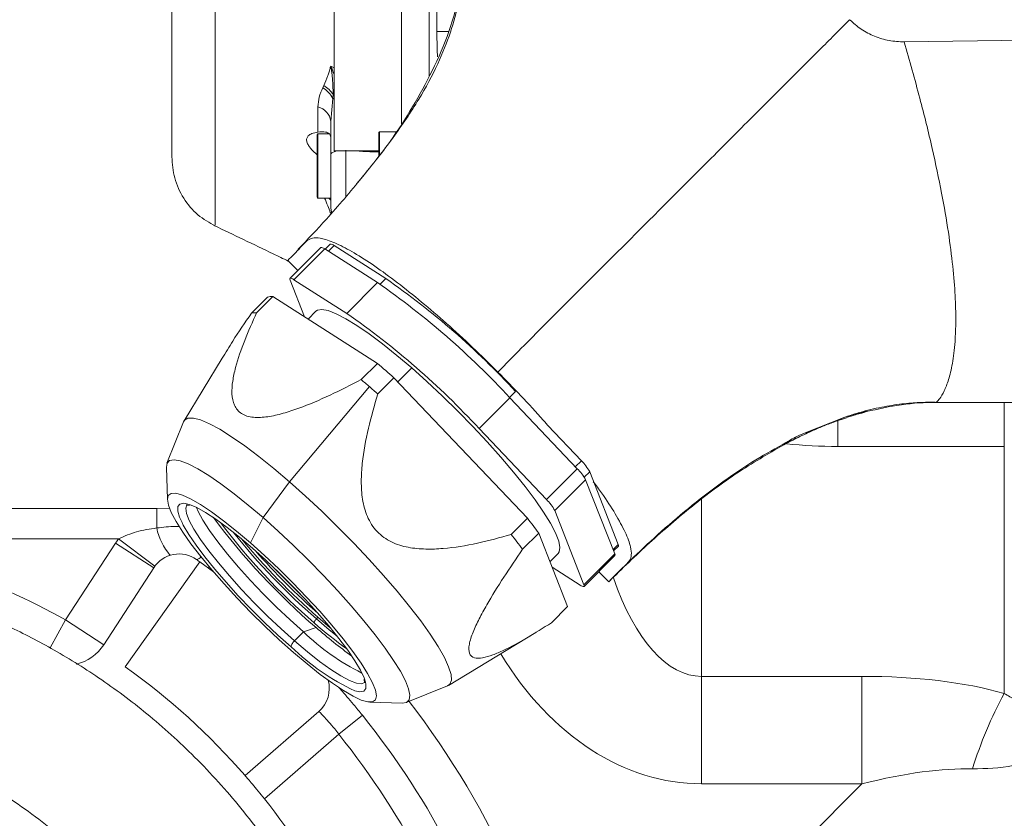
# Model space of a CAD drawing. Header units: millimetres. Extents: x 51337 to 61814, y -21781 to -12277.
# Tile 123 of 256: x 55262 to 55392, y -14553 to -14448. Entities that reach past the tile are written whole.
import ezdxf

# ---------------------------------------------------------------- set-up
doc = ezdxf.new("R2010")
doc.units = ezdxf.units.MM
doc.header["$LTSCALE"] = 0.3175
for name, color, linetype, lineweight in [('1轮廓实线层', 7, 'Continuous', 18), ('7标注层', 4, 'Continuous', 13), ('sub', 1, 'Continuous', 18), ('粗实线', 7, 'Continuous', 18)]:
    doc.layers.add(name, color=color, linetype=linetype, lineweight=lineweight)
doc.styles.add('标准汉字', font='gbenor.shx', dxfattribs={"bigfont": 'gbcbig.shx'})
doc.dimstyles.new('M1：18.5', dxfattribs={"dimscale": 18.5, "dimtxt": 3.5, "dimasz": 2.5, "dimexe": 2, "dimexo": 0, "dimgap": 1.5, "dimtad": 1, "dimdec": 4, "dimdsep": 46, "dimtxsty": '标准汉字', "dimcen": 5, "dimdle": 5, "dimclrd": 1, "dimclre": 1, "dimclrt": 256, "dimadec": 4, "dimazin": 2, "dimtfac": 1, "dimtdec": 4, "dimtmove": 2, "dimatfit": 3, "dimfxl": 1, "dimfrac": 2, "dimtolj": 1, "dimarcsym": 0})

# ---------------------------------------------------------------- blocks, each defined once
blk = doc.blocks.new('*D8')
at = {"layer": '7标注层', "color": 1, "lineweight": -2, "ltscale": 30, "transparency": 16777216}
blk.add_arc((55222.94, -15367.21), 314.86, 303.4237, 81.5763, dxfattribs=at)
at = {"layer": '7标注层', "color": 1, "lineweight": 18, "transparency": 16777216}
for points in [[(55269.64, -15048.05), (55268.5, -15063.43), (55222.94, -15052.34)], [(55392.62, -15623.27), (55400.14, -15636.73), (55356.01, -15652.57)]]:
    blk.add_solid(points, dxfattribs=at)
at = {"layer": 'Defpoints', "color": 0, "lineweight": 18, "transparency": 16777216}
for p in [(55222.94, -14503.48), (55530.35, -15299.06), (55222.94, -15367.21), (55222.94, -15491.87), (55544.13, -16056)]:
    blk.add_point(p, dxfattribs=at)
at = {"layer": '7标注层', "transparency": 16777216, "insert": (55589.05, -15286.05), "char_height": 64.75, "attachment_point": 5, "rotation": 282.5, "style": '标准汉字'}
blk.add_mtext('\\A1;155%%d', dxfattribs=at)
blk = doc.blocks.new('*D9')
at = {"layer": '7标注层', "color": 1, "lineweight": -2, "ltscale": 30, "transparency": 16777216}
blk.add_arc((55409.45, -14407.21), 236.69, 285.2137, 348.7863, dxfattribs=at)
at = {"layer": '7标注层', "color": 1, "lineweight": 18, "transparency": 16777216}
for points in [[(55649.29, -14453.99), (55633.95, -14452.48), (55646.14, -14407.21)], [(55470.27, -14628), (55472.85, -14643.2), (55425.96, -14643.32)]]:
    blk.add_solid(points, dxfattribs=at)
at = {"layer": 'Defpoints', "color": 0, "lineweight": 18, "transparency": 16777216}
for p in [(55222.94, -14407.21), (56304.94, -14407.21), (55582.55, -14568.63), (55422.46, -14593.26), (55497.93, -15672.62)]:
    blk.add_point(p, dxfattribs=at)
at = {"layer": '7标注层', "transparency": 16777216, "insert": (55538.58, -14527.62), "char_height": 64.75, "attachment_point": 5, "rotation": 47, "style": '标准汉字'}
blk.add_mtext('\\A1;86%%d', dxfattribs=at)
blk = doc.blocks.new('*D22')
at = {"layer": '7标注层', "color": 1, "lineweight": -2, "ltscale": 30, "transparency": 16777216}
for p, q in [((55222.94, -13506.88), (57572.12, -13506.88)), ((57535.12, -13553.13), (57535.12, -15320.96)), ((57083.27, -15367.21), (57572.12, -15367.21))]:
    blk.add_line(p, q, dxfattribs=at)
at = {"layer": '7标注层', "color": 1, "lineweight": 18, "transparency": 16777216}
for points in [[(57542.83, -13553.13), (57527.41, -13553.13), (57535.12, -13506.88)], [(57527.41, -15320.96), (57542.83, -15320.96), (57535.12, -15367.21)]]:
    blk.add_solid(points, dxfattribs=at)
at = {"layer": 'Defpoints', "color": 0, "lineweight": 18, "transparency": 16777216}
for p in [(55222.94, -13506.88), (57083.27, -15367.21), (57535.12, -15367.21)]:
    blk.add_point(p, dxfattribs=at)
at = {"layer": '7标注层', "transparency": 16777216, "insert": (57474.99, -14437.04), "char_height": 64.75, "attachment_point": 5, "rotation": 90, "style": '标准汉字'}
blk.add_mtext('\\A1;1860.3', dxfattribs=at)

msp = doc.modelspace()

# ---------------------------------------------------------------- linework, layer by layer
at = {"layer": '1轮廓实线层', "ltscale": 30}
for points in [[(55317.05067, -14452.5615), (55317.00011, -14451.63605), (55316.94446, -14449.20784)], [(55303.20056, -14458.03791), (55303.30186, -14458.08071), (55303.37779, -14458.10774)], [(55302.94446, -14465.435), (55302.98289, -14465.32686), (55303.0967, -14465.22288), (55303.28152, -14465.12705), (55303.53024, -14465.04305), (55303.74635, -14464.99117)], [(55302.94446, -14472.4593), (55302.98289, -14472.84948), (55303.07028, -14473.1575)], [(55301.62266, -14477.75047), (55301.62661, -14477.7468), (55301.68062, -14477.72657), (55301.76168, -14477.7348), (55301.86841, -14477.77134), (55301.99898, -14477.83557), (55302.15116, -14477.92639)], [(55302.87084, -14477.30722), (55302.8748, -14477.30356), (55302.9288, -14477.28333), (55303.00986, -14477.29155), (55303.11659, -14477.32809), (55303.24716, -14477.39232), (55303.39934, -14477.48315)], [(55297.56839, -14482.03776), (55297.53761, -14481.93615), (55297.53521, -14481.86052), (55297.56123, -14481.81218), (55297.61524, -14481.79195), (55297.6963, -14481.80018), (55297.80303, -14481.83672), (55297.9336, -14481.90095), (55298.08578, -14481.99177)], [(55300.97689, -14486.1564), (55301.17431, -14486.01758), (55301.76813, -14485.91846), (55302.60195, -14486.07558), (55303.66263, -14486.48646), (55304.93342, -14487.1446), (55306.3943, -14488.03965), (55308.02223, -14489.15747), (55309.79152, -14490.48045), (55311.67429, -14491.98771), (55313.64083, -14493.65549)], [(55313.64083, -14493.65549), (55315.66013, -14495.45748), (55317.70035, -14497.36527), (55319.7293, -14499.34877), (55321.71501, -14501.3767), (55323.62614, -14503.41707), (55325.43255, -14505.43772), (55327.10577, -14507.40676), (55328.6194, -14509.29316), (55329.94957, -14511.06715), (55331.07531, -14512.70077), (55331.97885, -14514.16824), (55332.64595, -14515.44644), (55333.0661, -14516.51519), (55333.23266, -14517.35764), (55333.143, -14517.96052), (55332.99597, -14518.17548)], [(55283.49145, -14500.78691), (55283.61943, -14500.56824), (55284.07775, -14500.29396), (55284.78506, -14500.27787), (55285.73104, -14500.5202), (55286.90191, -14501.01742), (55288.28059, -14501.76228), (55289.84698, -14502.74391), (55291.57823, -14503.94801), (55293.44911, -14505.357), (55295.43232, -14506.95036), (55297.49895, -14508.70483)], [(55281.21965, -14506.76966), (55281.31029, -14506.21807), (55281.65122, -14505.86791), (55282.23896, -14505.76981), (55283.06424, -14505.92532), (55284.11406, -14506.33199), (55285.37184, -14506.9834), (55286.81776, -14507.86928), (55288.42902, -14508.97566), (55290.1802, -14510.28509), (55292.04368, -14511.77692), (55293.99009, -14513.42762)], [(55297.49895, -14508.70483), (55299.61886, -14510.59484), (55301.76114, -14512.59283), (55303.89455, -14514.66966), (55305.98798, -14516.79505), (55308.0109, -14518.938), (55309.93382, -14521.06727), (55311.72869, -14523.1518), (55313.36934, -14525.1612), (55314.83185, -14527.06616), (55316.09488, -14528.83892), (55317.14003, -14530.45361), (55317.95205, -14531.88669), (55318.5191, -14533.11727), (55318.83291, -14534.12739), (55318.8889, -14534.90234), (55318.68627, -14535.4308), (55318.36546, -14535.66092)], [(55298.00496, -14531.22304), (55296.13844, -14529.55388), (55294.25373, -14527.78108), (55292.38594, -14525.93768), (55290.56985, -14524.05801), (55288.8393, -14522.17708), (55287.22653, -14520.32994), (55285.76157, -14518.55098), (55284.47173, -14516.87336), (55283.38102, -14515.32831), (55282.50976, -14513.94463), (55281.87418, -14512.74809), (55281.48613, -14511.76097), (55281.35283, -14511.00167), (55281.47676, -14510.48433), (55281.85562, -14510.21858), (55282.48235, -14510.20938), (55283.34527, -14510.4569), (55284.42831, -14510.95653), (55285.71129, -14511.69895), (55287.17032, -14512.67035), (55288.77821, -14513.85262), (55290.50502, -14515.22374), (55292.31857, -14516.75817)], [(55283.29037, -14514.08741), (55282.97102, -14513.37826), (55282.73007, -14512.55772), (55282.7422, -14511.96992), (55283.00715, -14511.62683), (55283.51953, -14511.53543), (55283.88872, -14511.59003)], [(55298.14075, -14529.70606), (55296.37541, -14528.12343), (55294.5947, -14526.43675), (55292.83839, -14524.68368), (55291.14573, -14522.90339), (55289.55451, -14521.13564), (55288.1003, -14519.41994), (55286.81556, -14517.79459), (55285.729, -14516.29591), (55284.8649, -14514.95738), (55284.24255, -14513.8089), (55283.87586, -14512.87612), (55283.77301, -14512.17988), (55283.93632, -14511.73573), (55283.96691, -14511.70586)], [(55283.88872, -14511.59003), (55284.26892, -14511.69757), (55285.24006, -14512.10997), (55286.41317, -14512.76423), (55287.76437, -14513.64702), (55289.26617, -14514.74038), (55290.88799, -14516.02204), (55292.5968, -14517.46593)], [(55299.32695, -14528.51986), (55297.56161, -14526.93724), (55295.78089, -14525.25055), (55294.02459, -14523.49748), (55292.33192, -14521.71719), (55290.74071, -14519.94945), (55289.28649, -14518.23374), (55288.00175, -14516.6084), (55286.9152, -14515.10972), (55286.05109, -14513.77119), (55285.42874, -14512.6227), (55285.19763, -14512.08897)], [(55297.72673, -14530.51528), (55295.9657, -14528.93858), (55294.1883, -14527.26115), (55292.43072, -14525.51713), (55290.72874, -14523.74205), (55289.117, -14521.97202), (55287.62831, -14520.24309), (55286.29298, -14518.59044), (55285.1382, -14517.04773), (55284.18747, -14515.64635), (55283.46014, -14514.41484), (55283.29037, -14514.08741)], [(55293.99009, -14513.42762), (55295.98871, -14515.21116), (55298.00804, -14517.09942), (55300.01623, -14519.06261), (55301.9816, -14521.06977), (55303.87316, -14523.08926), (55305.66108, -14525.08921), (55307.31717, -14527.03809), (55308.8153, -14528.90517), (55310.13185, -14530.66101), (55311.24606, -14532.2779), (55312.14035, -14533.73035), (55312.80062, -14534.99545), (55313.21647, -14536.05326), (55313.38132, -14536.88709), (55313.29258, -14537.48379), (55312.95166, -14537.83395), (55312.38271, -14537.93273)], [(55292.31857, -14516.75817), (55294.18509, -14518.42733), (55296.0698, -14520.20013), (55297.93759, -14522.04353), (55299.75368, -14523.9232), (55301.48423, -14525.80413), (55303.097, -14527.65127), (55304.56196, -14529.43023), (55305.8518, -14531.10785), (55306.94251, -14532.6529), (55307.81377, -14534.03658), (55308.44935, -14535.23312), (55308.8374, -14536.22024), (55308.9707, -14536.97954), (55308.84677, -14537.49688), (55308.46791, -14537.76263), (55307.84118, -14537.77183), (55306.97826, -14537.52431), (55305.89522, -14537.02469), (55304.61224, -14536.28226), (55303.15321, -14535.31086), (55301.54532, -14534.12859), (55299.81851, -14532.75747), (55298.00496, -14531.22304)], [(55292.5968, -14517.46593), (55294.35783, -14519.04263), (55296.13523, -14520.72006), (55297.89281, -14522.46408), (55299.59479, -14524.23916), (55301.20653, -14526.00919), (55302.69522, -14527.73812), (55304.03055, -14529.39077), (55305.18533, -14530.93348), (55306.13606, -14532.33486), (55306.86339, -14533.56637), (55307.35251, -14534.60295), (55307.5374, -14535.1606)], [(55336.40447, -14522.29412), (55336.43526, -14522.39573), (55336.43766, -14522.47135), (55336.41163, -14522.51969), (55336.35763, -14522.53992), (55336.27657, -14522.5317), (55336.16984, -14522.49516), (55336.03927, -14522.43093), (55335.88709, -14522.34011)], [(55303.78318, -14529.07566), (55302.74922, -14528.25134), (55301.03869, -14526.80813)], [(55307.40771, -14535.22426), (55307.0125, -14535.37653), (55306.33372, -14535.29258), (55305.41711, -14534.94443), (55304.28315, -14534.33984), (55302.95718, -14533.49233), (55301.46881, -14532.42083), (55299.85129, -14531.14927), (55298.14075, -14529.70606)], [(55307.5374, -14535.1606), (55307.59346, -14535.42349), (55307.58133, -14536.01129), (55307.31638, -14536.35438), (55306.804, -14536.44578), (55306.11988, -14536.30492)]]:
    msp.add_lwpolyline(points, dxfattribs=at)
for centre, radius, start, end in [((55300.08712, -14459.62926), 3.49656, 27.0725597, 58.8524115), ((55300.76914, -14461.31561), 2.18903, 6.4150925, 77.1901928), ((55301.24446, -14462.8093), 0.1, 90, 180), ((55309.40446, -14462.55784), 0.1, 90, 180), ((55301.24446, -14471.1093), 0.1, 180, 270), ((55250.89621, -14567.2848), 104.01738, 42.687955, 55.2312917), ((55248.59112, -14569.57006), 106.14019, 42.687955, 55.2312917), ((55295.1075, -14486.07344), 1.86114, 84.3100052, 105.8493883), ((55292.96783, -14488.21311), 1.86114, 84.3100052, 105.8493883), ((55244.52575, -14573.63544), 106.14019, 42.687955, 55.2312917), ((55223.00818, -14594.16274), 132.80299, 48.3360835, 49.5831632), ((55223.58845, -14593.14291), 128.63405, 48.9561098, 49.5931305), ((55218.12251, -14599.42285), 136.95957, 48.3456752, 48.95661), ((55369.94446, -14435.01397), 69, 264.3636344, 270), ((55331.92026, -14510.20032), 5.95784, 28.3314973, 46.0691723), ((55331.37172, -14511.25262), 5.95784, 28.3314973, 46.0691723), ((55327.30634, -14515.318), 5.95784, 28.3314973, 46.0691723), ((55359.57635, -14459.59555), 90.00999, 216.7257642, 229.4070663), ((55355.67108, -14463.58891), 84.12989, 216.8824573, 229.2630439), ((55264.48782, -14563.96286), 81.8466, 36.3392565, 38.0614131), ((55287.97633, -14513.09459), 8.2099, 191.953735, 220.3291148), ((55356.90772, -14462.29665), 85.34096, 218.454158, 229.1063719), ((55262.34815, -14566.10253), 81.8466, 36.3392565, 38.0614131), ((55222.94446, -14607.20784), 92, 60.7393352, 81.5445274), ((55282.89969, -14522.22919), 10, 142.9770115, 147), ((55358.66405, -14460.51221), 87.53221, 219.5666052, 229.0164471), ((55340.752, -14517.08057), 0.21768, 332.1802192, 33.555265), ((55282.89969, -14522.22919), 4, 54.7957725, 147), ((55363.06358, -14456.08879), 93.37772, 221.3861527, 228.6138472), ((55340.28844, -14518.34906), 0.21768, 332.1802192, 33.555265), ((55285.02021, -14518.00307), 0.9755, 280.9588603, 322.6931793), ((55222.94446, -14607.20784), 108, 54.5, 54.7957725), ((55369.37353, -14449.77884), 101.99224, 223.6759986, 226.3240013), ((55338.95643, -14483.97542), 57.77852, 228.6293123, 234.092745), ((55320.93197, -14505.98929), 31.21544, 226.2013513, 243.6223617), ((55343.04519, -14480.18654), 63.6233, 228.6459056, 234.093209), ((55267.91255, -14526.94657), 6, 283.442243, 327), ((55319.52068, -14507.89944), 31.40784, 226.060262, 244.7435625), ((55222.94446, -14607.20784), 91, 41, 54.5), ((55298.75194, -14536.00934), 4, 311, 15.873322), ((55222.94446, -14607.20784), 114, 10.3889344, 37.5716122), ((55440.69849, -14563.09336), 55.46598, 151.5207414, 162.7304578), ((55222.94446, -14607.20784), 108, 15.7042275, 38.7957725), ((55222.94446, -14607.20784), 104, 15.7042275, 38.7957725), ((55222.94446, -14607.20784), 91, 16.0193075, 38.4806925)]:
    msp.add_arc(centre, radius, start, end, dxfattribs=at)
at = {"layer": 'sub', "color": 4, "ltscale": 30}
for centre, radius, start, end in [((55222.94446, -15367.20784), 1860.32904, 295, 195), ((54488.26107, -15564.55966), 1101.1533, 29.48708643, 106.7706544)]:
    msp.add_arc(centre, radius, start, end, dxfattribs=at)
at = {"layer": '粗实线', "ltscale": 30}
for p, q in [((55281.94446, -14348.60819), (55281.94446, -14465.77163)), ((55315.94446, -14455.13918), (55315.94446, -14377.20784)), ((55316.94446, -14449.20784), (55316.94446, -14377.20784)), ((55303.37779, -14439.4245), (55303.37779, -14464.99117)), ((55312.30446, -14440.72039), (55312.30446, -14461.38557)), ((55316.94446, -14449.20784), (55318.55581, -14449.20784)), ((55416.48549, -14450.06753), (55378.7087, -14450.57772)), ((55302.94446, -14453.78074), (55303.37779, -14453.98982)), ((55301.89569, -14456.63678), (55302.03709, -14456.35344)), ((55303.20056, -14458.03791), (55302.94446, -14461.07103)), ((55303.24199, -14457.50788), (55303.20056, -14458.03791)), ((55301.25456, -14462.50191), (55301.25448, -14459.18106)), ((55302.94446, -14461.07103), (55302.94446, -14465.435)), ((55301.14446, -14471.1093), (55301.14446, -14462.8093)), ((55302.68945, -14462.7093), (55301.24446, -14462.7093)), ((55301.24446, -14462.7093), (55301.24446, -14471.2093)), ((55309.30446, -14465.60468), (55309.30446, -14462.55784)), ((55311.60561, -14462.45784), (55309.40446, -14462.45784)), ((55309.40446, -14462.45784), (55309.40446, -14465.47731)), ((55303.37779, -14464.99117), (55309.30446, -14464.99117)), ((55304.94446, -14464.8807), (55304.94446, -14471.02616)), ((55302.94446, -14472.4593), (55302.94446, -14465.435)), ((55309.30446, -14465.09164), (55308.7936, -14465.09164)), ((55301.24446, -14471.2093), (55302.94446, -14471.2093)), ((55302.94446, -14471.25659), (55302.89331, -14471.2093)), ((55301.62266, -14477.75047), (55297.55728, -14481.81585)), ((55298.08578, -14481.99177), (55302.15116, -14477.92639)), ((55302.15116, -14477.92639), (55309.11916, -14482.38006)), ((55302.87084, -14477.30722), (55302.21248, -14477.96559)), ((55302.64223, -14478.24026), (55303.39934, -14477.48315)), ((55303.39934, -14477.48315), (55310.21368, -14481.8386)), ((55298.58, -14480.79312), (55297.25638, -14479.46951)), ((55309.45503, -14482.59726), (55310.21368, -14481.8386)), ((55299.47885, -14486.89753), (55297.56839, -14482.03776)), ((55298.08578, -14481.99177), (55305.05378, -14486.44544)), ((55305.05378, -14486.44544), (55309.11916, -14482.38006)), ((55292.45954, -14486.42273), (55294.59921, -14484.28306)), ((55293.15235, -14486.36115), (55295.29203, -14484.22147)), ((55309.11016, -14493.05347), (55295.29203, -14484.22147)), ((55300.97689, -14486.1564), (55299.94062, -14487.19267)), ((55288.57578, -14492.36633), (55283.55447, -14500.66006)), ((55306.97048, -14495.19315), (55309.11016, -14493.05347)), ((55313.64083, -14493.65549), (55311.80433, -14495.49198)), ((55309.15063, -14497.09101), (55311.2903, -14494.95134)), ((55328.92977, -14513.50396), (55311.2903, -14494.95134)), ((55297.49895, -14508.70483), (55308.05433, -14496.12623)), ((55326.56085, -14497.55456), (55327.35493, -14496.76048)), ((55322.54485, -14501.67185), (55326.61023, -14497.60647)), ((55326.61023, -14497.60647), (55335.5052, -14506.96191)), ((55382.94446, -14498.20784), (55408.94446, -14498.20784)), ((55408.94446, -14498.20784), (55382.97131, -14498.20784)), ((55391.94446, -14498.20784), (55391.94446, -14504.01397)), ((55365.38956, -14502.29711), (55370.86679, -14500.13739)), ((55370.86679, -14500.13739), (55369.59962, -14500.7268)), ((55370.86679, -14500.13739), (55371.21631, -14500.03059)), ((55371.07614, -14500.21099), (55372.07199, -14499.89604)), ((55372.32373, -14499.82137), (55371.70351, -14500.00887)), ((55373.72069, -14499.3912), (55372.07199, -14499.89604)), ((55373.73416, -14499.42565), (55372.70341, -14499.70954)), ((55283.49145, -14500.78691), (55281.2958, -14506.25201)), ((55331.61919, -14501.2455), (55336.05375, -14505.90961)), ((55371.08028, -14500.22154), (55369.59962, -14500.7268)), ((55369.94446, -14500.52116), (55369.94446, -14504.01397)), ((55322.54485, -14501.67185), (55331.43983, -14511.02729)), ((55365.38956, -14502.29711), (55366.72314, -14501.89009)), ((55362.78192, -14503.73905), (55364.69579, -14502.83275)), ((55362.80722, -14503.80002), (55362.78192, -14503.73905)), ((55391.94446, -14504.01397), (55369.94446, -14504.01397)), ((55391.94446, -14536.64493), (55391.94446, -14504.01397)), ((55335.25968, -14506.70368), (55336.05375, -14505.90961)), ((55281.21965, -14506.76966), (55281.3536, -14511.04151)), ((55331.43983, -14511.02729), (55335.5052, -14506.96191)), ((55336.43842, -14508.09892), (55337.16445, -14507.37289)), ((55337.16445, -14507.37289), (55340.9334, -14516.96024)), ((55293.99009, -14513.42762), (55297.49895, -14508.70483)), ((55332.55053, -14512.49057), (55336.61591, -14508.42519)), ((55336.61591, -14508.42519), (55340.46985, -14518.22874)), ((55351.94446, -14511.00576), (55351.94446, -14534.39297)), ((55171.44446, -14512.20784), (55279.94446, -14512.20784)), ((55279.94446, -14512.20784), (55281.6301, -14512.17941)), ((55279.94446, -14512.20784), (55279.94446, -14514.79504)), ((55332.55053, -14512.49057), (55336.40447, -14522.29412)), ((55292.31857, -14516.75817), (55293.99009, -14513.42762)), ((55326.7901, -14515.64364), (55328.92977, -14513.50396)), ((55328.27742, -14517.60309), (55330.4171, -14515.46341)), ((55334.23844, -14525.18403), (55330.4171, -14515.46341)), ((55274.91575, -14516.20784), (55236.47221, -14516.20784)), ((55267.91255, -14526.94657), (55274.51298, -14516.7828)), ((55279.54501, -14520.05063), (55274.51298, -14516.7828)), ((55279.70611, -14519.82065), (55274.91575, -14516.20784)), ((55340.24271, -14517.65094), (55340.9334, -14516.96024)), ((55331.91012, -14519.26133), (55332.99597, -14518.17548)), ((55336.40447, -14522.29412), (55340.46985, -14518.22874)), ((55340.30847, -14517.81821), (55340.94452, -14517.18216)), ((55275.78843, -14533.12332), (55285.66038, -14519.28336)), ((55287.43974, -14520.58013), (55285.66038, -14519.28336)), ((55336.41559, -14522.51603), (55340.48097, -14518.45065)), ((55279.54501, -14520.05063), (55272.94458, -14530.21441)), ((55286.7262, -14520.05344), (55286.85046, -14519.88364)), ((55335.88709, -14522.34011), (55332.192, -14519.97835)), ((55339.68279, -14521.89591), (55338.35925, -14520.57237)), ((55332.09877, -14527.32371), (55334.23844, -14525.18403)), ((55265.84496, -14530.63692), (55267.91255, -14526.94657)), ((55272.94458, -14530.21441), (55267.91255, -14526.94657)), ((55301.25672, -14526.5901), (55301.03869, -14526.80813)), ((55302.88434, -14527.96556), (55301.25672, -14526.5901)), ((55299.32695, -14528.51986), (55298.14075, -14529.70606)), ((55299.32695, -14528.51986), (55301.0086, -14527.94478)), ((55318.49231, -14535.5979), (55330.04046, -14528.60624)), ((55351.94446, -14534.39297), (55373.13905, -14534.39297)), ((55351.94446, -14534.39297), (55351.94446, -14548.58684)), ((55373.13905, -14534.39297), (55373.13905, -14548.58684)), ((55312.90037, -14537.85658), (55318.36546, -14535.66092)), ((55308.11086, -14537.79877), (55312.38271, -14537.93273)), ((55301.37618, -14539.02818), (55291.62303, -14547.50646)), ((55304.00041, -14542.04702), (55307.11795, -14539.54084)), ((55304.00041, -14542.04702), (55294.18089, -14550.58301)), ((55335.07558, -14586.65031), (55373.13905, -14548.58684)), ((55373.13905, -14548.58684), (55351.94446, -14548.58684))]:
    msp.add_line(p, q, dxfattribs=at)
for centre, major_axis, ratio, start_param, end_param in [((55351.94446, -14499.26978), (0, 35.12319), 0.427068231, 2.251315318, 3.141592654), ((55351.94446, -14499.26978), (0, 49.31706), 0.709693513, 2.280764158, 3.141592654), ((55323.5042, -14584.02782), (85.17323, 34.91476), 0.414197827, 0.488197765, 0.790581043), ((55323.5042, -14598.22169), (74.14254, 47.52185), 0.27152909, 0.375897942, 0.67828122)]:
    msp.add_ellipse(centre, major_axis=major_axis, ratio=ratio, start_param=start_param, end_param=end_param, dxfattribs=at)
for points, knots in [([(55287.62157, -14339.61888), (55287.62188, -14339.58897), (55287.62288, -14339.49411), (55287.62504, -14340.4724), (55287.62757, -14342.48607), (55287.63056, -14345.57908), (55287.63316, -14349.61638), (55287.63623, -14354.56741), (55287.63865, -14360.33884), (55287.64159, -14366.84587), (55287.64366, -14373.99136), (55287.6463, -14381.65314), (55287.64793, -14389.71508), (55287.65017, -14398.06012), (55287.65132, -14406.53914), (55287.65309, -14415.03117), (55287.65379, -14423.40328), (55287.65508, -14431.51467), (55287.65536, -14439.25278), (55287.65617, -14446.48229), (55287.65609, -14453.09566), (55287.65648, -14458.99285), (55287.65609, -14464.0743), (55287.65611, -14468.25678), (55287.65553, -14471.49944), (55287.65524, -14473.67984), (55287.6546, -14474.82199), (55287.65427, -14474.79131), (55287.65415, -14474.77964)], [0, 0, 0, 0, 20216.723220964, 64114.379226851, 107979.252486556, 151631.036334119, 195640.755084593, 239367.919644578, 283082.214782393, 327104.268787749, 370754.2019255, 414618.309518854, 458529.030139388, 502180.333725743, 546178.570844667, 589940.034947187, 633637.304740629, 677673.591376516, 721342.226877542, 765169.707481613, 809122.649947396, 852772.033759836, 896748.409160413, 940544.200926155, 984226.698427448, 1028258.515374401, 1071897.541851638, 1098686.305071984, 1098686.305071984, 1098686.305071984, 1098686.305071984]), ([(55320.12035, -14443.78403), (55320.01512, -14444.3617), (55319.73825, -14445.88151), (55318.81943, -14449.33545), (55317.10763, -14453.65682), (55314.52616, -14458.40752), (55311.12931, -14463.42091), (55306.97681, -14468.68382), (55302.74767, -14473.65514), (55299.86473, -14476.6948), (55298.6028, -14478.02532)], [0, 0, 0, 0, 22859.359948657, 60141.169385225, 99391.84278658, 143192.730333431, 193233.158020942, 248900.122106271, 308990.978856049, 355770.150718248, 355770.150718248, 355770.150718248, 355770.150718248]), ([(55306.35851, -14469.34061), (55307.87463, -14467.49956), (55310.54459, -14464.25738), (55313.80703, -14459.19833), (55316.45484, -14454.36925), (55318.69427, -14449.24703), (55319.64185, -14445.60592), (55320.11542, -14443.7862)], [0, 0, 0, 0, 57214.689804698, 100758.01235657, 144283.863559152, 189412.137257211, 234499.326828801, 234499.326828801, 234499.326828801, 234499.326828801]), ([(55371.50259, -14447.6497), (55370.17291, -14448.98733), (55367.44679, -14451.72973), (55363.14686, -14455.99877), (55358.25982, -14460.88355), (55353.26461, -14465.89028), (55347.94156, -14471.21903), (55342.6853, -14476.47322), (55336.9998, -14482.14128), (55331.10514, -14488.04614), (55327.08534, -14492.10249), (55325.01569, -14494.19097)], [0, 0, 0, 0, 34808.045549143, 71363.264107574, 110615.054573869, 160680.916069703, 200175.105441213, 248104.653618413, 296612.916283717, 347191.613560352, 400870.0071141, 400870.0071141, 400870.0071141, 400870.0071141]), ([(55378.7087, -14450.57772), (55378.04141, -14450.54845), (55376.7079, -14450.48995), (55374.78161, -14449.89476), (55372.99183, -14448.97772), (55371.99781, -14448.09131), (55371.50259, -14447.6497)], [0, 0, 0, 0, 47949.10415245, 95819.983290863, 143430.073094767, 190697.156122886, 190697.156122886, 190697.156122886, 190697.156122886]), ([(55383.02463, -14498.14079), (55383.14067, -14498.02546), (55383.37495, -14497.79263), (55383.97847, -14496.82736), (55384.57998, -14495.31305), (55385.10441, -14493.19829), (55385.44297, -14490.53837), (55385.56251, -14487.46903), (55385.48137, -14484.15219), (55385.16705, -14480.23073), (55384.5759, -14475.66386), (55383.66753, -14470.41629), (55382.40015, -14464.45564), (55380.74701, -14457.73518), (55379.41487, -14453.0574), (55378.7087, -14450.57772)], [0, 0, 0, 0, 52316.673052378, 105624.14853642, 152244.178248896, 198226.947546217, 243430.835286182, 277063.02749318, 310907.084800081, 345637.498614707, 382152.725387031, 421512.937493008, 464855.218676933, 513316.889905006, 567986.718814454, 567986.718814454, 567986.718814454, 567986.718814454]), ([(55302.03708, -14456.35344), (55302.21419, -14455.92229), (55302.4579, -14455.32903), (55302.71788, -14454.51424), (55302.84415, -14454.10893), (55302.91881, -14453.86478), (55302.93802, -14453.80185), (55302.94301, -14453.78548), (55302.94446, -14453.78074)], [0, 0, 0, 0, 143059.814344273, 196854.111699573, 253652.601892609, 267852.046715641, 271395.186783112, 272838.31446353, 272838.31446353, 272838.31446353, 272838.31446353]), ([(55302.94446, -14453.78074), (55302.947, -14453.78592), (55303.11965, -14454.13772), (55303.24968, -14454.52405), (55303.37779, -14454.90469)], [0, 0, 0, 0, 1576.977648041, 107179.499027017, 107179.499027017, 107179.499027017, 107179.499027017]), ([(55302.94446, -14453.78074), (55302.94558, -14453.78726), (55302.97233, -14453.94219), (55303.02245, -14454.24765), (55303.10948, -14454.85263), (55303.23934, -14455.91872), (55303.24093, -14456.87401), (55303.24199, -14457.50787)], [0, 0, 0, 0, 1290.693487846, 30697.599472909, 60090.57419639, 118758.482742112, 234455.079235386, 234455.079235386, 234455.079235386, 234455.079235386]), ([(55301.25448, -14459.18106), (55301.28429, -14458.7357), (55301.34483, -14457.83127), (55301.71023, -14457.03894), (55301.89569, -14456.63678)], [0, 0, 0, 0, 52773.91403689, 107170.08196714, 107170.08196714, 107170.08196714, 107170.08196714]), ([(55301.25456, -14462.50191), (55300.9693, -14462.55012), (55300.47049, -14462.63443), (55299.96526, -14462.93497), (55299.73326, -14463.32278), (55299.76061, -14463.78097), (55300.04118, -14464.36095), (55300.55733, -14464.9742), (55301.03621, -14465.38869), (55301.25461, -14465.57773)], [0, 0, 0, 0, 61323.059924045, 107230.284578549, 144093.758715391, 181155.025862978, 214601.124697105, 270427.816242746, 317235.392703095, 317235.392703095, 317235.392703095, 317235.392703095]), ([(55301.25456, -14462.50191), (55301.60852, -14462.47316), (55302.2355, -14462.42222), (55302.77071, -14462.6768), (55302.93639, -14463.01007), (55302.94332, -14463.21985), (55302.94446, -14463.25419)], [0, 0, 0, 0, 75606.151126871, 133923.586529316, 180828.220313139, 190006.632324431, 190006.632324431, 190006.632324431, 190006.632324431]), ([(55308.7936, -14465.09162), (55308.55763, -14465.09058), (55307.70985, -14465.08684), (55306.86376, -14465.03127), (55306.25316, -14464.99117)], [0, 0, 0, 0, 29838.423920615, 107205.104550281, 107205.104550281, 107205.104550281, 107205.104550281]), ([(55281.94446, -14465.77163), (55282.01907, -14466.71291), (55282.1714, -14468.63449), (55283.40772, -14471.28998), (55285.26689, -14473.53892), (55286.90638, -14474.47343), (55287.71226, -14474.93279)], [0, 0, 0, 0, 46334.035015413, 94590.057127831, 143000.906111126, 189802.275459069, 189802.275459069, 189802.275459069, 189802.275459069]), ([(55302.94446, -14473.251), (55302.94301, -14473.24725), (55302.9234, -14473.1963), (55302.79396, -14472.85996), (55302.54993, -14472.20266), (55302.26603, -14471.55197), (55302.11652, -14471.2093)], [0, 0, 0, 0, 1094.572519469, 14858.307240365, 97775.630664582, 190017.627415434, 190017.627415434, 190017.627415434, 190017.627415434]), ([(55302.92317, -14471.45903), (55302.86368, -14471.39596), (55302.75796, -14471.28389), (55302.59324, -14471.23199), (55302.52122, -14471.2093)], [0, 0, 0, 0, 60322.116505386, 107179.261938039, 107179.261938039, 107179.261938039, 107179.261938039]), ([(55303.04401, -14472.94956), (55303.0365, -14472.97386), (55303.00737, -14473.06804), (55302.97234, -14473.17026), (55302.94558, -14473.24775), (55302.94446, -14473.251)], [0, 0, 0, 0, 37883.349059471, 146844.40086312, 151622.196896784, 151622.196896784, 151622.196896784, 151622.196896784]), ([(55287.5101, -14474.83657), (55290.12255, -14476.07837), (55293.39743, -14477.63505), (55296.66301, -14479.21675), (55297.32357, -14479.53669)], [0, 0, 0, 0, 85443.347742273, 107109.135888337, 107109.135888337, 107109.135888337, 107109.135888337]), ([(55325.01579, -14494.19088), (55323.90488, -14493.09395), (55321.65122, -14490.86866), (55318.23943, -14487.74691), (55314.88997, -14484.86864), (55311.69115, -14482.31527), (55308.67805, -14480.11396), (55305.96696, -14478.36718), (55303.6422, -14477.14339), (55301.91798, -14476.53844), (55300.6844, -14476.39448), (55299.70884, -14476.80727), (55298.74488, -14478.01129), (55297.8229, -14478.91451), (55297.25638, -14479.46951)], [0, 0, 0, 0, 34843.646285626, 70685.473243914, 105796.680216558, 141854.40976751, 178454.937462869, 216042.150607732, 253900.312515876, 292775.324706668, 323962.764087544, 355139.475786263, 419197.902093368, 521293.108404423, 521293.108404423, 521293.108404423, 521293.108404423]), ([(55292.45954, -14486.42273), (55291.6149, -14487.65456), (55290.24646, -14489.65031), (55289.05529, -14491.62485), (55288.59934, -14492.38066)], [0, 0, 0, 0, 66104.592513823, 107100.131110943, 107100.131110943, 107100.131110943, 107100.131110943]), ([(55293.15235, -14486.36115), (55292.60292, -14487.57975), (55291.50569, -14490.0133), (55290.46149, -14493.03713), (55289.94873, -14495.39457), (55289.82491, -14497.09815), (55290.11196, -14498.63811), (55291.04707, -14499.79029), (55292.65782, -14500.26673), (55294.59959, -14500.15206), (55296.64542, -14499.68224), (55299.40503, -14498.76604), (55302.86635, -14497.2865), (55305.59996, -14495.89219), (55306.97048, -14495.19315)], [0, 0, 0, 0, 64928.433251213, 129662.205659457, 162318.515176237, 195067.653747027, 227777.863461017, 260416.303690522, 293098.591676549, 325786.525747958, 358506.309149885, 390956.072666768, 455749.966276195, 520897.044671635, 520897.044671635, 520897.044671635, 520897.044671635]), ([(55325.0155, -14494.19116), (55326.03749, -14495.2345), (55328.1067, -14497.34692), (55330.38672, -14499.80737), (55331.53912, -14501.15088), (55331.79511, -14501.44933)], [0, 0, 0, 0, 65503.978520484, 132624.273769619, 151792.525170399, 151792.525170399, 151792.525170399, 151792.525170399]), ([(55309.15063, -14497.09101), (55308.71408, -14498.5968), (55307.84231, -14501.60385), (55307.1321, -14505.47727), (55306.93056, -14508.62638), (55307.07326, -14511.00793), (55307.66855, -14513.33198), (55308.95581, -14515.37995), (55310.91869, -14516.75214), (55313.16872, -14517.42159), (55315.48043, -14517.62814), (55318.55105, -14517.50307), (55322.34672, -14516.87403), (55325.30629, -14516.05451), (55326.7901, -14515.64364)], [0, 0, 0, 0, 64979.37102944, 129763.928500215, 162445.85760719, 195220.6885946, 227956.560184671, 260620.605985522, 293328.533942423, 326042.112414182, 358787.565202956, 391262.786270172, 456107.512108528, 521305.699814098, 521305.699814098, 521305.699814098, 521305.699814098]), ([(55371.22416, -14500.05542), (55371.75836, -14499.87504), (55373.22773, -14499.37888), (55375.69564, -14498.8113), (55378.43896, -14498.37), (55380.80715, -14498.18815), (55382.29867, -14498.17498), (55382.87292, -14498.19278), (55382.98664, -14498.19631)], [0, 0, 0, 0, 33949.309840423, 93382.796210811, 148862.39486443, 203255.531483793, 259860.35917184, 273838.645958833, 273838.645958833, 273838.645958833, 273838.645958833]), ([(55382.97131, -14498.20783), (55382.96236, -14498.20783), (55381.41483, -14498.20825), (55378.29274, -14498.3969), (55375.26215, -14499.08083), (55373.73417, -14499.42567)], [0, 0, 0, 0, 437.683927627, 75687.01953013, 152206.504496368, 152206.504496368, 152206.504496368, 152206.504496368]), ([(55382.97131, -14498.20783), (55382.97514, -14498.20513), (55382.98245, -14498.19997), (55383.01104, -14498.1601), (55383.02464, -14498.14113)], [0, 0, 0, 0, 56401.900067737, 107616.812099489, 107616.812099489, 107616.812099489, 107616.812099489]), ([(55371.21631, -14500.03059), (55371.46774, -14499.95179), (55371.9063, -14499.81435), (55372.45839, -14499.6664), (55373.03573, -14499.52005), (55373.58736, -14499.39972), (55373.67632, -14499.39404), (55373.72069, -14499.3912)], [0, 0, 0, 0, 43183.391999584, 75320.699818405, 107522.936403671, 171546.468463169, 235279.985517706, 235279.985517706, 235279.985517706, 235279.985517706]), ([(55372.1157, -14499.88264), (55372.35499, -14499.81103), (55372.613, -14499.73381), (55372.93987, -14499.64108), (55373.04628, -14499.61117), (55373.18866, -14499.57159), (55373.31993, -14499.53566), (55373.3991, -14499.51435), (55373.44034, -14499.50325)], [0, 0, 0, 0, 138486.22991948, 149315.611394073, 193599.612704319, 231004.82366206, 251516.201693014, 273822.784800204, 273822.784800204, 273822.784800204, 273822.784800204]), ([(55373.72069, -14499.3912), (55373.72728, -14499.40093), (55373.74037, -14499.42027), (55373.73623, -14499.42388), (55373.73417, -14499.42567)], [0, 0, 0, 0, 54109.373183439, 107566.580457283, 107566.580457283, 107566.580457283, 107566.580457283]), ([(55369.59962, -14500.7268), (55369.11615, -14500.9099), (55368.39072, -14501.18463), (55367.43498, -14501.58054), (55366.96044, -14501.7869), (55366.72314, -14501.89009)], [0, 0, 0, 0, 76019.60903658, 114063.146575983, 152115.378843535, 152115.378843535, 152115.378843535, 152115.378843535]), ([(55362.78192, -14503.73905), (55362.81491, -14503.7052), (55362.88109, -14503.63732), (55363.46293, -14503.27937), (55364.32515, -14502.80394), (55365.03538, -14502.46576), (55365.38956, -14502.29711)], [0, 0, 0, 0, 47517.375757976, 95294.464370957, 143072.65278537, 190601.867422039, 190601.867422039, 190601.867422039, 190601.867422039]), ([(55366.72314, -14501.89009), (55366.38293, -14502.04202), (55365.70236, -14502.34595), (55365.03136, -14502.67046), (55364.69579, -14502.83275)], [0, 0, 0, 0, 53748.905370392, 107520.264712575, 107520.264712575, 107520.264712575, 107520.264712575]), ([(55362.80717, -14503.79992), (55360.70714, -14505.01521), (55356.50555, -14507.44669), (55350.64512, -14511.88049), (55345.01518, -14516.68217), (55341.46042, -14520.15784), (55339.68279, -14521.89591)], [0, 0, 0, 0, 47007.975577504, 94050.494499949, 142232.362433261, 190427.748332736, 190427.748332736, 190427.748332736, 190427.748332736]), ([(55340.81466, -14520.78195), (55341.52309, -14520.07778), (55343.37951, -14518.2325), (55346.65494, -14515.18003), (55350.64595, -14511.7679), (55354.82729, -14508.59353), (55358.97081, -14505.79684), (55361.7756, -14504.2507), (55363.1131, -14503.51341)], [0, 0, 0, 0, 30655.313330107, 80331.336209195, 131679.05479015, 181973.50716424, 229813.970808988, 273422.442685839, 273422.442685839, 273422.442685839, 273422.442685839]), ([(55364.69579, -14502.83275), (55364.37904, -14502.98991), (55363.74544, -14503.30428), (55363.11923, -14503.63329), (55362.80725, -14503.80001), (55362.80722, -14503.80002)], [0, 0, 0, 0, 76025.657403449, 152075.736172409, 152082.400773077, 152082.400773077, 152082.400773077, 152082.400773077]), ([(55423.51314, -14506.65901), (55422.29035, -14509.82188), (55419.84439, -14516.14855), (55415.64503, -14524.24827), (55411.4895, -14531.1893), (55408.09243, -14535.84048), (55405.1594, -14539.13778), (55402.51874, -14541.6553), (55399.50535, -14543.83417), (55396.14489, -14545.3841), (55392.39388, -14546.50042), (55389.53861, -14546.57816), (55387.73298, -14546.62733)], [0, 0, 0, 0, 78116.170976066, 156255.735224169, 210739.910713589, 265133.203628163, 288527.754197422, 311902.779971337, 348712.737057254, 373374.695175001, 398049.346263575, 440495.531960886, 440495.531960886, 440495.531960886, 440495.531960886]), ([(55337.63651, -14508.67643), (55338.00769, -14509.17505), (55339.15991, -14510.72289), (55340.61166, -14513.00212), (55341.95174, -14515.45153), (55342.59719, -14517.22119), (55342.72586, -14518.41339), (55342.3433, -14519.33293), (55341.16949, -14520.33485), (55340.26522, -14521.28435), (55339.68279, -14521.89591)], [0, 0, 0, 0, 17665.452525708, 54837.74886774, 93279.46319546, 132829.933738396, 161605.001236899, 190383.064467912, 249438.647691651, 356310.978791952, 356310.978791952, 356310.978791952, 356310.978791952]), ([(55283.90951, -14511.76442), (55283.91107, -14511.76037), (55283.91451, -14511.75147), (55284.14616, -14511.79004), (55284.27236, -14511.81105)], [0, 0, 0, 0, 48744.169287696, 107080.330356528, 107080.330356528, 107080.330356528, 107080.330356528]), ([(55391.94446, -14536.64493), (55392.42055, -14536.94001), (55393.37888, -14537.534), (55394.8891, -14538.17524), (55396.32589, -14538.45172), (55397.39526, -14538.3051), (55398.22726, -14538.00018), (55399.0362, -14537.49462), (55400.02525, -14536.4592), (55400.90511, -14535.07276), (55402.17941, -14532.36809), (55403.38226, -14528.4814), (55404.75281, -14522.4935), (55405.64535, -14517.04556), (55406.08611, -14513.23434), (55406.21159, -14512.14934)], [0, 0, 0, 0, 28548.900706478, 57466.604096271, 84420.505886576, 101584.171534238, 107728.730143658, 124658.815266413, 143063.169307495, 171432.705359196, 200769.28565746, 287317.560440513, 374892.695879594, 513338.593726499, 568438.341523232, 568438.341523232, 568438.341523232, 568438.341523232]), ([(55274.91575, -14516.20784), (55275.6914, -14515.8749), (55277.3056, -14515.18202), (55279.04228, -14514.92734), (55279.94446, -14514.79504)], [0, 0, 0, 0, 51433.834491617, 107038.06333352, 107038.06333352, 107038.06333352, 107038.06333352]), ([(55279.94446, -14514.79504), (55280.77244, -14514.69872), (55281.76542, -14514.58322), (55282.76343, -14514.58352), (55282.92927, -14514.58356)], [0, 0, 0, 0, 89273.00655418, 107063.643128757, 107063.643128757, 107063.643128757, 107063.643128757]), ([(55328.27742, -14517.60309), (55327.44273, -14518.8329), (55325.77009, -14521.2973), (55323.86152, -14524.379), (55322.53118, -14526.80585), (55321.701, -14528.57856), (55321.16837, -14530.20126), (55321.16487, -14531.4539), (55321.84268, -14532.03094), (55322.97623, -14531.99682), (55324.33093, -14531.59117), (55326.28313, -14530.74651), (55328.87708, -14529.34126), (55331.02336, -14527.99717), (55332.09877, -14527.32371)], [0, 0, 0, 0, 64245.207053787, 128740.476606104, 161524.576122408, 194330.524690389, 227238.005045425, 260020.526250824, 292830.785920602, 325738.36361051, 358598.878750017, 391341.257658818, 456391.767247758, 521718.204897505, 521718.204897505, 521718.204897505, 521718.204897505]), ([(55309.96247, -14618.42612), (55310.0302, -14618.02959), (55310.5513, -14614.97878), (55310.811, -14609.1673), (55310.68457, -14601.14574), (55309.77295, -14593.30562), (55308.22149, -14585.76232), (55306.07745, -14578.58342), (55303.42203, -14571.82278), (55300.33033, -14565.51471), (55296.34082, -14558.77162), (55291.32044, -14551.85713), (55285.19833, -14545.08652), (55278.86116, -14539.35598), (55272.48567, -14534.59582), (55266.21915, -14530.71753), (55260.18317, -14527.62317), (55254.47552, -14525.21055), (55249.14762, -14523.36893), (55243.9445, -14521.91813), (55238.49546, -14520.74697), (55232.43493, -14519.85796), (55225.69242, -14519.36918), (55218.29731, -14519.42941), (55210.30326, -14520.19827), (55201.79408, -14521.84209), (55193.96556, -14524.20414), (55186.95551, -14527.0301), (55180.83103, -14530.05933), (55174.72365, -14533.70937), (55168.70826, -14538.01511), (55162.86894, -14543.00393), (55157.29827, -14548.69388), (55152.09903, -14555.08898), (55147.38104, -14562.17671), (55143.25816, -14569.92597), (55139.84497, -14578.28648), (55137.2569, -14587.18163), (55135.59394, -14596.50313), (55134.96822, -14606.09537), (55135.34418, -14615.80069), (55136.48985, -14622.12557), (55137.06497, -14625.30063)], [0, 0, 0, 0, 6716.50554969, 51675.735426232, 95854.088363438, 139087.717403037, 181227.783874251, 222171.453158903, 261850.736705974, 300218.616710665, 337244.371340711, 390212.701918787, 440037.513535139, 486665.794382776, 530097.710086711, 570333.347351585, 607372.767251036, 641216.001993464, 671863.052809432, 699750.362674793, 729744.317358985, 763199.173513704, 800114.763916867, 840490.931091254, 884327.526289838, 931624.407914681, 982381.43946849, 1018152.040228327, 1055461.780825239, 1094310.741209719, 1134699.005388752, 1176626.66092968, 1220093.798479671, 1265098.965530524, 1311582.748074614, 1359497.640237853, 1408799.914276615, 1459411.465696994, 1511208.526911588, 1563984.777518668, 1617470.895590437, 1671385.425781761, 1671385.425781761, 1671385.425781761, 1671385.425781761]), ([(55307.3264, -14534.82304), (55307.33355, -14534.8436), (55307.40576, -14535.0511), (55307.38569, -14535.23447), (55307.38965, -14535.23515), (55307.39123, -14535.23542)], [0, 0, 0, 0, 9393.630165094, 94813.455805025, 151660.177185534, 151660.177185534, 151660.177185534, 151660.177185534]), ([(55304.02813, -14535.87217), (55304.11335, -14535.96756), (55304.6578, -14536.57693), (55305.77198, -14537.88476), (55306.73436, -14539.06887), (55307.11795, -14539.54084)], [0, 0, 0, 0, 15224.545090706, 97263.417053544, 151634.58767064, 151634.58767064, 151634.58767064, 151634.58767064]), ([(55301.37618, -14539.02818), (55301.40789, -14539.0592), (55301.47131, -14539.12123), (55301.95696, -14539.61216), (55302.64446, -14540.3586), (55303.37188, -14541.21833), (55303.82157, -14541.81122), (55304.00041, -14542.04702)], [0, 0, 0, 0, 50302.004760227, 100613.918019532, 150941.389525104, 201237.929095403, 234451.081344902, 234451.081344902, 234451.081344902, 234451.081344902]), ([(55151.30477, -14622.81917), (55151.45623, -14620.07515), (55151.74387, -14614.86392), (55152.63019, -14607.48776), (55153.76453, -14600.89669), (55155.14178, -14594.95413), (55156.73827, -14589.51129), (55158.54378, -14584.4711), (55161.04969, -14578.60521), (55164.48451, -14572.1374), (55169.17311, -14565.32424), (55174.692, -14559.04577), (55181.16471, -14553.30517), (55188.63711, -14548.26687), (55196.70876, -14544.25767), (55205.23858, -14541.34786), (55214.07761, -14539.58821), (55223.0715, -14539.00946), (55232.06316, -14539.62171), (55240.89558, -14541.41428), (55249.4145, -14544.35585), (55257.4712, -14548.39509), (55264.92479, -14553.46134), (55271.28966, -14559.14838), (55276.65476, -14565.26855), (55281.17603, -14571.7763), (55285.19259, -14579.15603), (55288.17766, -14586.37875), (55290.35811, -14593.21321), (55291.94258, -14599.54469), (55293.22909, -14606.55764), (55294.21201, -14614.39215), (55294.50607, -14619.92563), (55294.66073, -14622.83585)], [0, 0, 0, 0, 43617.863618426, 82835.577019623, 117859.918044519, 149744.500472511, 179618.332990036, 207856.079710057, 234683.800356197, 280831.122550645, 323850.849289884, 365686.128638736, 413236.815731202, 460788.903161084, 508341.09352367, 555893.290985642, 603445.488823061, 650997.68663233, 698549.884450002, 746102.082353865, 793654.280764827, 841206.48521812, 888758.772206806, 936312.159336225, 976301.355989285, 1017703.435440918, 1061848.925075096, 1109431.214357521, 1141529.185088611, 1175667.352169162, 1212967.242050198, 1254658.755421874, 1300910.984126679, 1300910.984126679, 1300910.984126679, 1300910.984126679]), ([(55294.18089, -14550.58301), (55293.89952, -14550.23224), (55293.33678, -14549.5307), (55292.56923, -14548.60986), (55291.98257, -14547.92104), (55291.66803, -14547.55821), (55291.63583, -14547.52118), (55291.62303, -14547.50646)], [0, 0, 0, 0, 50296.23911162, 100593.877898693, 150866.174862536, 201149.781532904, 234333.191330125, 234333.191330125, 234333.191330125, 234333.191330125])]:
    msp.add_open_spline(points, degree=3, knots=knots, dxfattribs=at)
for points in [[(55303.24199, -14457.50787), (55303.08455, -14457.28826), (55302.76966, -14456.84904), (55302.28128, -14456.51864), (55302.03709, -14456.35345)], [(55301.03869, -14526.80813), (55300.99492, -14526.85576), (55300.90738, -14526.95104), (55300.81102, -14527.10693), (55300.75587, -14527.24718), (55300.76461, -14527.30591), (55300.76899, -14527.33527)], [(55298.14075, -14529.70606), (55298.07356, -14529.77919), (55297.93919, -14529.92545), (55297.79126, -14530.16477), (55297.70659, -14530.38007), (55297.72002, -14530.47021), (55297.72673, -14530.51528)]]:
    msp.add_open_spline(points, degree=3, dxfattribs=at)

# ---------------------------------------------------------------- dimensions: what is measured, and where the dimension line sits
at = {"layer": '7标注层', "ltscale": 30}
dim = msp.add_linear_dim(base=(57535.11732, -15367.20784), p1=(55222.94446, -13506.87879), p2=(57083.2735, -15367.20784), angle=270, dimstyle='M1：18.5', override={"dimdec": 1, "dimsah": 1, "dimtzin": 8}, dxfattribs=at)
dim.commit()
dim.dimension.update_dxf_attribs({"geometry": '*D22', "text_midpoint": (57474.99232, -14437.04332)})
for base, line1, line2, picture, middle in [((55582.5508, -14568.6293), ((55422.45727, -14593.25654), (55497.93377, -15672.62084)), ((55222.94446, -14407.20784), (56304.94446, -14407.20784)), '*D9', (55538.57816, -14527.62415)), ((55530.34559, -15299.05865), ((55222.94446, -15367.20784), (55544.13434, -16056.00175)), ((55222.94446, -15491.86799), (55222.94446, -14503.48288)), '*D8', (55589.04539, -15286.04521))]:
    dim = msp.add_angular_dim_2l(base=base, line1=line1, line2=line2, dimstyle='M1：18.5', override={"dimtad": 1, "dimtih": 0, "dimtoh": 0, "dimsah": 1, "dimtzin": 8}, dxfattribs=at)
    dim.commit()
    dim.dimension.update_dxf_attribs({"geometry": picture, "text_midpoint": middle})

doc.saveas('drawing.dxf')
